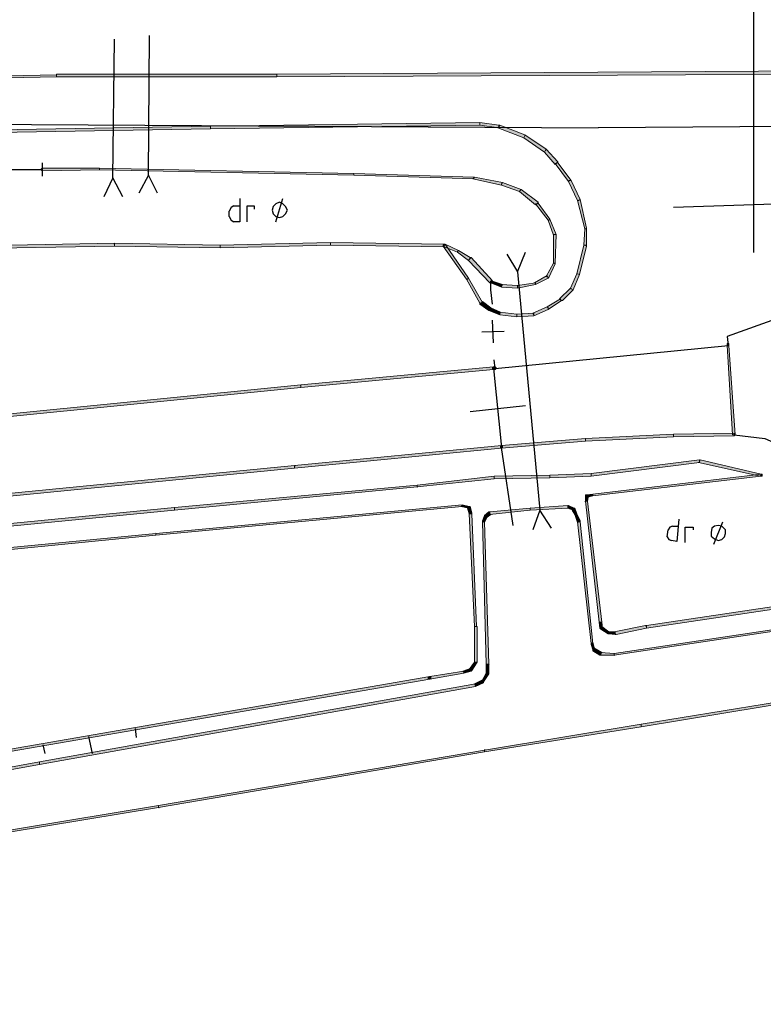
# Model space of a CAD drawing. Header units: millimetres. Extents: x -27 to 2301, y -256 to 766.
# Tile 4 of 97: x 61 to 88, y 19 to 55. Entities that reach past the tile are written whole.
import ezdxf

# ---------------------------------------------------------------- set-up
doc = ezdxf.new("R2010")
doc.units = ezdxf.units.MM
doc.layers.add('SIV-ONDERGROND-ALG', color=251, linetype='Continuous')
doc.layers.add('SIV-VRI-MAATVOERING', color=7, linetype='Continuous')

msp = doc.modelspace()

# ---------------------------------------------------------------- hatches: boundary and pattern name
at = {"layer": 'SIV-ONDERGROND-ALG'}
h = msp.add_hatch(color=256, dxfattribs=at)
h.dxf.hatch_style = 2
h.paths.add_polyline_path([(62.645, 52.834), (62.645, 52.867), (56.18, 52.738), (56.18, 52.674), (62.645, 52.802)])
h = msp.add_hatch(color=256, dxfattribs=at)
h.dxf.hatch_style = 2
h.paths.add_polyline_path([(70.557, 52.834), (70.557, 52.899), (62.645, 52.899), (62.645, 52.802), (70.557, 52.802)])
h = msp.add_hatch(color=256, dxfattribs=at)
h.dxf.hatch_style = 2
h.paths.add_polyline_path([(97.48, 52.995), (97.48, 53.06), (70.557, 52.899), (70.557, 52.802), (97.48, 52.931)])
h = msp.add_hatch(color=256, dxfattribs=at)
h.dxf.hatch_style = 2
h.paths.add_polyline_path([(68.177, 51.001), (68.177, 51.033), (55.665, 50.808), (55.665, 50.711), (68.177, 50.937)])
h = msp.add_hatch(color=256, dxfattribs=at)
h.dxf.hatch_style = 2
h.paths.add_polyline_path([(77.859, 51.13), (77.859, 51.162), (68.177, 51.033), (68.177, 50.937), (77.859, 51.065)])
h = msp.add_hatch(color=256, dxfattribs=at)
h.dxf.hatch_style = 2
h.paths.add_polyline_path([(78.534, 51.001), (78.534, 51.065), (77.859, 51.162), (77.859, 51.065), (78.534, 50.969)])
h = msp.add_hatch(color=256, dxfattribs=at)
h.dxf.hatch_style = 2
h.paths.add_polyline_path([(79.467, 50.679), (79.467, 50.711), (78.566, 51.065), (78.534, 51.001), (78.502, 50.969), (79.435, 50.615)])
h = msp.add_hatch(color=256, dxfattribs=at)
h.dxf.hatch_style = 2
h.paths.add_polyline_path([(78.566, 51.065), (78.534, 51.065), (78.534, 51.001)])
h = msp.add_hatch(color=256, dxfattribs=at)
h.dxf.hatch_style = 2
h.paths.add_polyline_path([(80.207, 50.165), (80.239, 50.197), (79.467, 50.711), (79.467, 50.679), (79.435, 50.615), (80.175, 50.1)])
h = msp.add_hatch(color=256, dxfattribs=at)
h.dxf.hatch_style = 2
h.paths.add_polyline_path([(80.625, 49.714), (80.657, 49.747), (80.239, 50.197), (80.207, 50.165), (80.175, 50.1), (80.561, 49.65)])
h = msp.add_hatch(color=256, dxfattribs=at)
h.dxf.hatch_style = 2
h.paths.add_polyline_path([(81.075, 49.071), (81.14, 49.071), (80.657, 49.714), (80.625, 49.714), (80.561, 49.682), (81.043, 49.039)])
h = msp.add_hatch(color=256, dxfattribs=at)
h.dxf.hatch_style = 2
h.paths.add_polyline_path([(80.657, 49.714), (80.657, 49.747), (80.625, 49.714)])
h = msp.add_hatch(color=256, dxfattribs=at)
h.dxf.hatch_style = 2
h.paths.add_polyline_path([(62.13, 49.425), (62.098, 49.457), (62.098, 49.489), (62.13, 49.521), (62.13, 49.457)])
h = msp.add_hatch(color=256, dxfattribs=at)
h.dxf.hatch_style = 2
h.paths.add_polyline_path([(62.13, 49.457), (62.13, 49.425), (64.189, 49.457), (64.189, 49.521), (62.13, 49.521)])
h = msp.add_hatch(color=256, dxfattribs=at)
h.dxf.hatch_style = 2
h.paths.add_polyline_path([(64.189, 49.489), (64.189, 49.457), (73.324, 49.264), (73.324, 49.328), (64.189, 49.521)])
h = msp.add_hatch(color=256, dxfattribs=at)
h.dxf.hatch_style = 2
h.paths.add_polyline_path([(73.324, 49.296), (73.324, 49.264), (77.634, 49.135), (77.634, 49.2), (73.324, 49.328)])
h = msp.add_hatch(color=256, dxfattribs=at)
h.dxf.hatch_style = 2
h.paths.add_polyline_path([(77.634, 49.168), (77.601, 49.135), (78.631, 48.91), (78.631, 48.942), (78.663, 49.007), (77.666, 49.2)])
h = msp.add_hatch(color=256, dxfattribs=at)
h.dxf.hatch_style = 2
h.paths.add_polyline_path([(77.634, 49.2), (77.666, 49.2), (77.634, 49.168)])
h = msp.add_hatch(color=256, dxfattribs=at)
h.dxf.hatch_style = 2
h.paths.add_polyline_path([(78.631, 48.942), (78.631, 48.91), (79.274, 48.685), (79.306, 48.717), (79.338, 48.749), (78.663, 49.007)])
h = msp.add_hatch(color=256, dxfattribs=at)
h.dxf.hatch_style = 2
h.paths.add_polyline_path([(81.397, 48.363), (81.461, 48.396), (81.14, 49.071), (81.075, 49.071), (81.043, 49.039), (81.365, 48.363)])
h = msp.add_hatch(color=256, dxfattribs=at)
h.dxf.hatch_style = 2
h.paths.add_polyline_path([(81.107, 49.071), (81.107, 49.103), (81.14, 49.103), (81.14, 49.071)])
h = msp.add_hatch(color=256, dxfattribs=at)
h.dxf.hatch_style = 2
h.paths.add_polyline_path([(79.306, 48.717), (79.274, 48.685), (79.853, 48.203), (79.917, 48.235), (79.95, 48.299), (79.338, 48.749)])
h = msp.add_hatch(color=256, dxfattribs=at)
h.dxf.hatch_style = 2
h.paths.add_polyline_path([(79.917, 48.235), (79.853, 48.235), (80.303, 47.656), (80.336, 47.656), (80.368, 47.688), (79.95, 48.267)])
h = msp.add_hatch(color=256, dxfattribs=at)
h.dxf.hatch_style = 2
h.paths.add_polyline_path([(79.95, 48.299), (79.95, 48.267), (79.917, 48.235)])
h = msp.add_hatch(color=256, dxfattribs=at)
h.dxf.hatch_style = 2
h.paths.add_polyline_path([(81.654, 47.334), (81.686, 47.366), (81.461, 48.396), (81.397, 48.363), (81.365, 48.363), (81.622, 47.334)])
h = msp.add_hatch(color=256, dxfattribs=at)
h.dxf.hatch_style = 2
h.paths.add_polyline_path([(80.336, 47.656), (80.303, 47.656), (80.496, 47.109), (80.561, 47.141), (80.593, 47.141), (80.368, 47.688)])
h = msp.add_hatch(color=256, dxfattribs=at)
h.dxf.hatch_style = 2
h.paths.add_polyline_path([(80.561, 47.141), (80.496, 47.141), (80.496, 46.112), (80.561, 46.112), (80.593, 47.141)])
h = msp.add_hatch(color=256, dxfattribs=at)
h.dxf.hatch_style = 2
h.paths.add_polyline_path([(81.654, 46.755), (81.686, 46.755), (81.686, 47.334), (81.622, 47.334), (81.59, 46.755)])
h = msp.add_hatch(color=256, dxfattribs=at)
h.dxf.hatch_style = 2
h.paths.add_polyline_path([(81.686, 47.334), (81.686, 47.366), (81.654, 47.334)])
h = msp.add_hatch(color=256, dxfattribs=at)
h.dxf.hatch_style = 2
h.paths.add_polyline_path([(64.735, 46.755), (64.735, 46.819), (59.107, 46.723), (59.107, 46.626), (64.735, 46.723)])
h = msp.add_hatch(color=256, dxfattribs=at)
h.dxf.hatch_style = 2
h.paths.add_polyline_path([(64.703, 46.819), (64.735, 46.819), (64.735, 46.787), (64.703, 46.787)])
h = msp.add_hatch(color=256, dxfattribs=at)
h.dxf.hatch_style = 2
h.paths.add_polyline_path([(68.531, 46.691), (68.531, 46.755), (64.735, 46.819), (64.735, 46.723), (68.531, 46.659)])
h = msp.add_hatch(color=256, dxfattribs=at)
h.dxf.hatch_style = 2
h.paths.add_polyline_path([(72.487, 46.819), (72.487, 46.852), (68.531, 46.755), (68.531, 46.659), (72.487, 46.755)])
h = msp.add_hatch(color=256, dxfattribs=at)
h.dxf.hatch_style = 2
h.paths.add_polyline_path([(76.572, 46.755), (76.572, 46.787), (72.487, 46.852), (72.487, 46.755), (76.572, 46.691)])
h = msp.add_hatch(color=256, dxfattribs=at)
h.dxf.hatch_style = 2
h.paths.add_polyline_path([(76.54, 46.723), (76.54, 46.755), (76.572, 46.787), (76.637, 46.755), (76.572, 46.755)])
h = msp.add_hatch(color=256, dxfattribs=at)
h.dxf.hatch_style = 2
h.paths.add_polyline_path([(76.572, 46.755), (76.54, 46.723), (77.376, 45.533), (77.408, 45.533), (77.441, 45.565), (76.637, 46.755)])
h = msp.add_hatch(color=256, dxfattribs=at)
h.dxf.hatch_style = 2
h.paths.add_polyline_path([(77.055, 46.53), (77.087, 46.562), (76.604, 46.787), (76.572, 46.755), (76.572, 46.691), (77.055, 46.498)])
h = msp.add_hatch(color=256, dxfattribs=at)
h.dxf.hatch_style = 2
h.paths.add_polyline_path([(76.604, 46.787), (76.572, 46.787), (76.572, 46.755)])
h = msp.add_hatch(color=256, dxfattribs=at)
h.dxf.hatch_style = 2
h.paths.add_polyline_path([(81.365, 45.726), (81.429, 45.694), (81.686, 46.723), (81.654, 46.755), (81.59, 46.755), (81.333, 45.726)])
h = msp.add_hatch(color=256, dxfattribs=at)
h.dxf.hatch_style = 2
h.paths.add_polyline_path([(81.686, 46.723), (81.686, 46.755), (81.654, 46.755)])
h = msp.add_hatch(color=256, dxfattribs=at)
h.dxf.hatch_style = 2
h.paths.add_polyline_path([(77.473, 46.241), (77.505, 46.305), (77.087, 46.562), (77.055, 46.53), (77.055, 46.498), (77.441, 46.208)])
h = msp.add_hatch(color=256, dxfattribs=at)
h.dxf.hatch_style = 2
h.paths.add_polyline_path([(78.245, 45.436), (78.309, 45.469), (77.537, 46.305), (77.473, 46.241), (77.441, 46.208), (78.213, 45.404)])
h = msp.add_hatch(color=256, dxfattribs=at)
h.dxf.hatch_style = 2
h.paths.add_polyline_path([(77.537, 46.305), (77.505, 46.305), (77.473, 46.241)])
h = msp.add_hatch(color=256, dxfattribs=at)
h.dxf.hatch_style = 2
h.paths.add_polyline_path([(80.529, 46.112), (80.496, 46.112), (80.239, 45.629), (80.303, 45.597), (80.336, 45.597), (80.561, 46.08)])
h = msp.add_hatch(color=256, dxfattribs=at)
h.dxf.hatch_style = 2
h.paths.add_polyline_path([(80.561, 46.112), (80.561, 46.08), (80.529, 46.112)])
h = msp.add_hatch(color=256, dxfattribs=at)
h.dxf.hatch_style = 2
h.paths.add_polyline_path([(80.303, 45.597), (80.271, 45.662), (79.821, 45.404), (79.853, 45.372), (79.853, 45.34), (80.303, 45.565)])
h = msp.add_hatch(color=256, dxfattribs=at)
h.dxf.hatch_style = 2
h.paths.add_polyline_path([(81.14, 45.179), (81.204, 45.147), (81.429, 45.694), (81.365, 45.726), (81.333, 45.726), (81.107, 45.211)])
h = msp.add_hatch(color=256, dxfattribs=at)
h.dxf.hatch_style = 2
h.paths.add_polyline_path([(77.408, 45.533), (77.376, 45.533), (77.859, 44.664), (77.923, 44.697), (77.955, 44.697), (77.441, 45.565)])
h = msp.add_hatch(color=256, dxfattribs=at)
h.dxf.hatch_style = 2
h.paths.add_polyline_path([(78.245, 45.404), (78.213, 45.404), (78.245, 45.436)])
h = msp.add_hatch(color=256, dxfattribs=at)
h.dxf.hatch_style = 2
h.paths.add_polyline_path([(78.631, 45.276), (78.663, 45.34), (78.277, 45.469), (78.245, 45.436), (78.245, 45.404), (78.631, 45.243)])
h = msp.add_hatch(color=256, dxfattribs=at)
h.dxf.hatch_style = 2
h.paths.add_polyline_path([(79.21, 45.276), (79.21, 45.308), (78.631, 45.34), (78.631, 45.243), (79.21, 45.211)])
h = msp.add_hatch(color=256, dxfattribs=at)
h.dxf.hatch_style = 2
h.paths.add_polyline_path([(79.853, 45.372), (79.853, 45.404), (79.21, 45.308), (79.21, 45.211), (79.853, 45.34)])
h = msp.add_hatch(color=256, dxfattribs=at)
h.dxf.hatch_style = 2
h.paths.add_polyline_path([(80.336, 45.597), (80.303, 45.565), (80.303, 45.597)])
h = msp.add_hatch(color=256, dxfattribs=at)
h.dxf.hatch_style = 2
h.paths.add_polyline_path([(79.21, 45.211), (79.21, 45.243), (79.242, 45.211)])
h = msp.add_hatch(color=256, dxfattribs=at)
h.dxf.hatch_style = 2
h.paths.add_polyline_path([(80.754, 44.793), (80.818, 44.761), (81.204, 45.147), (81.14, 45.179), (81.107, 45.211), (80.721, 44.825)])
h = msp.add_hatch(color=256, dxfattribs=at)
h.dxf.hatch_style = 2
h.paths.add_polyline_path([(77.923, 44.697), (77.859, 44.632), (78.18, 44.407), (78.213, 44.439), (78.245, 44.504), (77.955, 44.729)])
h = msp.add_hatch(color=256, dxfattribs=at)
h.dxf.hatch_style = 2
h.paths.add_polyline_path([(77.859, 44.664), (77.859, 44.632), (77.923, 44.697)])
h = msp.add_hatch(color=256, dxfattribs=at)
h.dxf.hatch_style = 2
h.paths.add_polyline_path([(80.303, 44.504), (80.303, 44.439), (80.786, 44.761), (80.754, 44.793), (80.754, 44.825), (80.271, 44.536)])
h = msp.add_hatch(color=256, dxfattribs=at)
h.dxf.hatch_style = 2
h.paths.add_polyline_path([(80.786, 44.761), (80.818, 44.761), (80.754, 44.793)])
h = msp.add_hatch(color=256, dxfattribs=at)
h.dxf.hatch_style = 2
h.paths.add_polyline_path([(78.245, 44.504), (78.213, 44.439), (78.18, 44.407), (78.566, 44.246), (78.566, 44.311), (78.599, 44.343)])
h = msp.add_hatch(color=256, dxfattribs=at)
h.dxf.hatch_style = 2
h.paths.add_polyline_path([(78.566, 44.311), (78.566, 44.246), (79.178, 44.182), (79.178, 44.278), (78.566, 44.343)])
h = msp.add_hatch(color=256, dxfattribs=at)
h.dxf.hatch_style = 2
h.paths.add_polyline_path([(79.178, 44.246), (79.178, 44.182), (79.789, 44.214), (79.789, 44.311), (79.178, 44.278)])
h = msp.add_hatch(color=256, dxfattribs=at)
h.dxf.hatch_style = 2
h.paths.add_polyline_path([(79.789, 44.246), (79.789, 44.214), (80.303, 44.439), (80.303, 44.504), (80.271, 44.536), (79.757, 44.311)])
h = msp.add_hatch(color=256, dxfattribs=at)
h.dxf.hatch_style = 2
h.paths.add_polyline_path([(80.303, 44.439), (80.303, 44.471), (80.336, 44.439)])
h = msp.add_hatch(color=256, dxfattribs=at)
h.dxf.hatch_style = 2
h.paths.add_polyline_path([(86.736, 43.153), (86.736, 43.217), (86.801, 43.217), (86.801, 43.153), (86.769, 43.153)])
h = msp.add_hatch(color=256, dxfattribs=at)
h.dxf.hatch_style = 2
h.paths.add_polyline_path([(86.769, 43.153), (86.736, 43.153), (86.929, 39.936), (87.026, 39.936), (86.801, 43.153)])
h = msp.add_hatch(color=256, dxfattribs=at)
h.dxf.hatch_style = 2
h.paths.add_polyline_path([(71.426, 41.673), (71.426, 41.641), (78.341, 42.284), (78.341, 42.381), (71.426, 41.737)])
h = msp.add_hatch(color=256, dxfattribs=at)
h.dxf.hatch_style = 2
h.paths.add_polyline_path([(78.341, 42.284), (78.309, 42.316), (78.309, 42.349), (78.341, 42.381), (78.341, 42.316)])
h = msp.add_hatch(color=256, dxfattribs=at)
h.dxf.hatch_style = 2
h.paths.add_polyline_path([(78.341, 42.381), (78.373, 42.349), (78.373, 42.316), (78.341, 42.284), (78.341, 42.316)])
h = msp.add_hatch(color=256, dxfattribs=at)
h.dxf.hatch_style = 2
h.paths.add_polyline_path([(78.341, 42.316), (78.341, 42.284), (78.406, 42.284), (78.406, 42.381), (78.341, 42.381)])
h = msp.add_hatch(color=256, dxfattribs=at)
h.dxf.hatch_style = 2
h.paths.add_polyline_path([(78.406, 42.381), (78.438, 42.349), (78.438, 42.316), (78.406, 42.284), (78.406, 42.316)])
h = msp.add_hatch(color=256, dxfattribs=at)
h.dxf.hatch_style = 2
h.paths.add_polyline_path([(60.136, 40.579), (60.136, 40.515), (71.426, 41.641), (71.426, 41.737), (60.136, 40.612)])
h = msp.add_hatch(color=256, dxfattribs=at)
h.dxf.hatch_style = 2
h.paths.add_polyline_path([(71.394, 41.737), (71.426, 41.737), (71.426, 41.705), (71.394, 41.705)])
h = msp.add_hatch(color=256, dxfattribs=at)
h.dxf.hatch_style = 2
h.paths.add_polyline_path([(83.842, 33.053), (83.842, 32.988), (140.742, 41.48), (140.742, 41.577), (83.842, 33.085)])
h = msp.add_hatch(color=256, dxfattribs=at)
h.dxf.hatch_style = 2
h.paths.add_polyline_path([(86.994, 39.936), (86.994, 40), (84.806, 39.968), (84.806, 39.872), (86.994, 39.904)])
h = msp.add_hatch(color=256, dxfattribs=at)
h.dxf.hatch_style = 2
h.paths.add_polyline_path([(81.654, 39.743), (81.654, 39.807), (78.631, 39.55), (78.631, 39.454), (81.654, 39.711)])
h = msp.add_hatch(color=256, dxfattribs=at)
h.dxf.hatch_style = 2
h.paths.add_polyline_path([(84.806, 39.936), (84.806, 39.968), (81.654, 39.807), (81.654, 39.711), (84.806, 39.872)])
h = msp.add_hatch(color=256, dxfattribs=at)
h.dxf.hatch_style = 2
h.paths.add_polyline_path([(87.026, 39.936), (86.994, 39.904), (86.994, 39.936)])
h = msp.add_hatch(color=256, dxfattribs=at)
h.dxf.hatch_style = 2
h.paths.add_polyline_path([(78.631, 39.486), (78.631, 39.55), (71.201, 38.843), (71.201, 38.746), (78.631, 39.454)])
h = msp.add_hatch(color=256, dxfattribs=at)
h.dxf.hatch_style = 2
h.paths.add_polyline_path([(78.631, 39.454), (78.599, 39.486), (78.599, 39.518), (78.631, 39.55), (78.631, 39.486)])
h = msp.add_hatch(color=256, dxfattribs=at)
h.dxf.hatch_style = 2
h.paths.add_polyline_path([(78.631, 39.55), (78.663, 39.518), (78.663, 39.486), (78.631, 39.454), (78.631, 39.486)])
h = msp.add_hatch(color=256, dxfattribs=at)
h.dxf.hatch_style = 2
h.paths.add_polyline_path([(81.847, 38.521), (81.847, 38.457), (85.739, 38.939), (85.739, 39.036), (81.847, 38.553)])
h = msp.add_hatch(color=256, dxfattribs=at)
h.dxf.hatch_style = 2
h.paths.add_polyline_path([(85.739, 38.971), (85.707, 38.939), (87.926, 38.457), (87.959, 38.489), (87.959, 38.521), (85.771, 39.036)])
h = msp.add_hatch(color=256, dxfattribs=at)
h.dxf.hatch_style = 2
h.paths.add_polyline_path([(85.739, 39.036), (85.771, 39.036), (85.739, 38.971)])
h = msp.add_hatch(color=256, dxfattribs=at)
h.dxf.hatch_style = 2
h.paths.add_polyline_path([(71.201, 38.778), (71.201, 38.843), (50.261, 36.784), (50.261, 36.687), (71.201, 38.746)])
h = msp.add_hatch(color=256, dxfattribs=at)
h.dxf.hatch_style = 2
h.paths.add_polyline_path([(71.201, 38.843), (71.233, 38.843), (71.233, 38.81), (71.201, 38.81)])
h = msp.add_hatch(color=256, dxfattribs=at)
h.dxf.hatch_style = 2
h.paths.add_polyline_path([(75.607, 38.103), (75.607, 38.071), (78.373, 38.36), (78.373, 38.457), (75.607, 38.135)])
h = msp.add_hatch(color=256, dxfattribs=at)
h.dxf.hatch_style = 2
h.paths.add_polyline_path([(78.373, 38.392), (78.373, 38.36), (80.368, 38.392), (80.368, 38.489), (78.373, 38.457)])
h = msp.add_hatch(color=256, dxfattribs=at)
h.dxf.hatch_style = 2
h.paths.add_polyline_path([(78.373, 38.457), (78.406, 38.457), (78.373, 38.424)])
h = msp.add_hatch(color=256, dxfattribs=at)
h.dxf.hatch_style = 2
h.paths.add_polyline_path([(80.368, 38.457), (80.368, 38.392), (81.847, 38.457), (81.847, 38.553), (80.368, 38.489)])
h = msp.add_hatch(color=256, dxfattribs=at)
h.dxf.hatch_style = 2
h.paths.add_polyline_path([(81.847, 38.457), (81.847, 38.489), (81.879, 38.457)])
h = msp.add_hatch(color=256, dxfattribs=at)
h.dxf.hatch_style = 2
h.paths.add_polyline_path([(87.959, 38.489), (87.959, 38.521), (81.912, 37.813), (81.912, 37.749), (87.959, 38.457)])
h = msp.add_hatch(color=256, dxfattribs=at)
h.dxf.hatch_style = 2
h.paths.add_polyline_path([(87.959, 38.521), (87.991, 38.521), (87.991, 38.457), (87.959, 38.457), (87.959, 38.489)])
h = msp.add_hatch(color=256, dxfattribs=at)
h.dxf.hatch_style = 2
h.paths.add_polyline_path([(66.89, 37.299), (66.89, 37.234), (75.607, 38.071), (75.607, 38.135), (66.89, 37.331)])
h = msp.add_hatch(color=256, dxfattribs=at)
h.dxf.hatch_style = 2
h.paths.add_polyline_path([(75.607, 38.071), (75.639, 38.071), (75.607, 38.038)])
h = msp.add_hatch(color=256, dxfattribs=at)
h.dxf.hatch_style = 2
h.paths.add_polyline_path([(81.622, 37.556), (81.654, 37.556), (81.654, 37.524), (81.622, 37.524)])
h = msp.add_hatch(color=256, dxfattribs=at)
h.dxf.hatch_style = 2
h.paths.add_polyline_path([(81.654, 37.781), (81.654, 37.749), (81.719, 37.749), (81.719, 37.781)])
h = msp.add_hatch(color=256, dxfattribs=at)
h.dxf.hatch_style = 2
h.paths.add_polyline_path([(81.686, 37.749), (81.654, 37.749), (81.654, 37.556), (81.719, 37.556), (81.751, 37.749)])
h = msp.add_hatch(color=256, dxfattribs=at)
h.dxf.hatch_style = 2
h.paths.add_polyline_path([(81.686, 37.556), (81.654, 37.556), (82.137, 33.214), (82.233, 33.214), (81.719, 37.556)])
h = msp.add_hatch(color=256, dxfattribs=at)
h.dxf.hatch_style = 2
h.paths.add_polyline_path([(81.912, 37.781), (81.912, 37.813), (81.686, 37.781), (81.686, 37.685), (81.912, 37.749)])
h = msp.add_hatch(color=256, dxfattribs=at)
h.dxf.hatch_style = 2
h.paths.add_polyline_path([(60.618, 36.655), (60.618, 36.623), (66.89, 37.234), (66.89, 37.331), (60.618, 36.72)])
h = msp.add_hatch(color=256, dxfattribs=at)
h.dxf.hatch_style = 2
h.paths.add_polyline_path([(77.215, 37.395), (77.215, 37.427), (66.215, 36.398), (66.215, 36.334), (77.215, 37.363)])
h = msp.add_hatch(color=256, dxfattribs=at)
h.dxf.hatch_style = 2
h.paths.add_polyline_path([(77.441, 37.331), (77.473, 37.363), (77.215, 37.427), (77.215, 37.395), (77.183, 37.363), (77.441, 37.299)])
h = msp.add_hatch(color=256, dxfattribs=at)
h.dxf.hatch_style = 2
h.paths.add_polyline_path([(77.537, 37.106), (77.569, 37.138), (77.505, 37.363), (77.441, 37.331), (77.408, 37.299), (77.473, 37.106)])
h = msp.add_hatch(color=256, dxfattribs=at)
h.dxf.hatch_style = 2
h.paths.add_polyline_path([(77.505, 37.363), (77.473, 37.363), (77.441, 37.331)])
h = msp.add_hatch(color=256, dxfattribs=at)
h.dxf.hatch_style = 2
h.paths.add_polyline_path([(78.084, 37.009), (78.116, 36.977), (78.245, 37.073), (78.213, 37.106), (78.18, 37.17), (78.02, 37.041)])
h = msp.add_hatch(color=256, dxfattribs=at)
h.dxf.hatch_style = 2
h.paths.add_polyline_path([(78.18, 37.17), (78.213, 37.17), (78.213, 37.106)])
h = msp.add_hatch(color=256, dxfattribs=at)
h.dxf.hatch_style = 2
h.paths.add_polyline_path([(78.213, 37.106), (78.213, 37.073), (79.66, 37.234), (79.66, 37.299), (78.213, 37.17)])
h = msp.add_hatch(color=256, dxfattribs=at)
h.dxf.hatch_style = 2
h.paths.add_polyline_path([(79.66, 37.266), (79.66, 37.234), (81.011, 37.299), (81.011, 37.395), (79.66, 37.299)])
h = msp.add_hatch(color=256, dxfattribs=at)
h.dxf.hatch_style = 2
h.paths.add_polyline_path([(79.66, 37.299), (79.66, 37.331), (79.692, 37.299)])
h = msp.add_hatch(color=256, dxfattribs=at)
h.dxf.hatch_style = 2
h.paths.add_polyline_path([(81.011, 37.395), (81.043, 37.395), (81.011, 37.363)])
h = msp.add_hatch(color=256, dxfattribs=at)
h.dxf.hatch_style = 2
h.paths.add_polyline_path([(81.011, 37.363), (81.011, 37.299), (81.204, 37.234), (81.204, 37.266), (81.236, 37.299), (81.043, 37.395)])
h = msp.add_hatch(color=256, dxfattribs=at)
h.dxf.hatch_style = 2
h.paths.add_polyline_path([(81.204, 37.266), (81.172, 37.234), (81.268, 37.073), (81.3, 37.106), (81.333, 37.106), (81.268, 37.299)])
h = msp.add_hatch(color=256, dxfattribs=at)
h.dxf.hatch_style = 2
h.paths.add_polyline_path([(81.236, 37.299), (81.268, 37.299), (81.204, 37.266)])
h = msp.add_hatch(color=256, dxfattribs=at)
h.dxf.hatch_style = 2
h.paths.add_polyline_path([(77.698, 33.053), (77.73, 33.053), (77.569, 37.106), (77.473, 37.106), (77.666, 33.053)])
h = msp.add_hatch(color=256, dxfattribs=at)
h.dxf.hatch_style = 2
h.paths.add_polyline_path([(77.569, 37.106), (77.569, 37.138), (77.537, 37.106)])
h = msp.add_hatch(color=256, dxfattribs=at)
h.dxf.hatch_style = 2
h.paths.add_polyline_path([(77.987, 36.816), (78.02, 36.784), (78.116, 36.977), (78.084, 37.009), (78.02, 37.041), (77.955, 36.848)])
h = msp.add_hatch(color=256, dxfattribs=at)
h.dxf.hatch_style = 2
h.paths.add_polyline_path([(77.955, 36.816), (77.955, 36.848), (77.987, 36.816)])
h = msp.add_hatch(color=256, dxfattribs=at)
h.dxf.hatch_style = 2
h.paths.add_polyline_path([(78.148, 31.702), (78.18, 31.702), (78.02, 36.816), (77.955, 36.816), (78.084, 31.702)])
h = msp.add_hatch(color=256, dxfattribs=at)
h.dxf.hatch_style = 2
h.paths.add_polyline_path([(81.3, 37.106), (81.268, 37.073), (81.365, 36.784), (81.429, 36.816), (81.461, 36.848), (81.333, 37.106)])
h = msp.add_hatch(color=256, dxfattribs=at)
h.dxf.hatch_style = 2
h.paths.add_polyline_path([(81.429, 36.816), (81.365, 36.816), (81.847, 32.442), (81.912, 32.442), (81.461, 36.816)])
h = msp.add_hatch(color=256, dxfattribs=at)
h.dxf.hatch_style = 2
h.paths.add_polyline_path([(81.461, 36.848), (81.461, 36.816), (81.429, 36.816)])
h = msp.add_hatch(color=256, dxfattribs=at)
h.dxf.hatch_style = 2
h.paths.add_polyline_path([(82.684, 32.056), (82.684, 32.024), (113.112, 36.591), (113.112, 36.655), (82.684, 32.088)])
h = msp.add_hatch(color=256, dxfattribs=at)
h.dxf.hatch_style = 2
h.paths.add_polyline_path([(66.215, 36.366), (66.215, 36.398), (52.899, 35.111), (52.899, 35.015), (66.215, 36.334)])
h = msp.add_hatch(color=256, dxfattribs=at)
h.dxf.hatch_style = 2
h.paths.add_polyline_path([(66.215, 36.398), (66.215, 36.43), (66.247, 36.398)])
h = msp.add_hatch(color=256, dxfattribs=at)
h.dxf.hatch_style = 2
h.paths.add_polyline_path([(77.698, 31.766), (77.762, 31.766), (77.762, 33.053), (77.666, 33.053), (77.666, 31.766)])
h = msp.add_hatch(color=256, dxfattribs=at)
h.dxf.hatch_style = 2
h.paths.add_polyline_path([(82.169, 33.214), (82.137, 33.214), (82.169, 32.988), (82.265, 32.988), (82.233, 33.214)])
h = msp.add_hatch(color=256, dxfattribs=at)
h.dxf.hatch_style = 2
h.paths.add_polyline_path([(82.169, 32.988), (82.201, 32.956), (82.233, 32.988)])
h = msp.add_hatch(color=256, dxfattribs=at)
h.dxf.hatch_style = 2
h.paths.add_polyline_path([(82.233, 32.988), (82.201, 32.956), (82.458, 32.795), (82.491, 32.828), (82.491, 32.86), (82.233, 33.053)])
h = msp.add_hatch(color=256, dxfattribs=at)
h.dxf.hatch_style = 2
h.paths.add_polyline_path([(82.716, 32.795), (82.748, 32.763), (83.842, 32.988), (83.842, 33.053), (83.809, 33.085), (82.684, 32.86)])
h = msp.add_hatch(color=256, dxfattribs=at)
h.dxf.hatch_style = 2
h.paths.add_polyline_path([(83.809, 33.085), (83.842, 33.085), (83.842, 33.053)])
h = msp.add_hatch(color=256, dxfattribs=at)
h.dxf.hatch_style = 2
h.paths.add_polyline_path([(82.458, 32.795), (82.491, 32.795), (82.491, 32.828)])
h = msp.add_hatch(color=256, dxfattribs=at)
h.dxf.hatch_style = 2
h.paths.add_polyline_path([(82.491, 32.828), (82.491, 32.795), (82.716, 32.763), (82.716, 32.86), (82.491, 32.86)])
h = msp.add_hatch(color=256, dxfattribs=at)
h.dxf.hatch_style = 2
h.paths.add_polyline_path([(82.716, 32.763), (82.748, 32.763), (82.716, 32.795)])
h = msp.add_hatch(color=256, dxfattribs=at)
h.dxf.hatch_style = 2
h.paths.add_polyline_path([(81.879, 32.442), (81.847, 32.41), (81.912, 32.217), (81.944, 32.217), (81.976, 32.249), (81.912, 32.474)])
h = msp.add_hatch(color=256, dxfattribs=at)
h.dxf.hatch_style = 2
h.paths.add_polyline_path([(81.847, 32.442), (81.847, 32.41), (81.879, 32.442)])
h = msp.add_hatch(color=256, dxfattribs=at)
h.dxf.hatch_style = 2
h.paths.add_polyline_path([(81.944, 32.217), (81.912, 32.184), (82.169, 32.024), (82.201, 32.088), (82.233, 32.12), (81.944, 32.281)])
h = msp.add_hatch(color=256, dxfattribs=at)
h.dxf.hatch_style = 2
h.paths.add_polyline_path([(81.912, 32.217), (81.912, 32.184), (81.944, 32.217)])
h = msp.add_hatch(color=256, dxfattribs=at)
h.dxf.hatch_style = 2
h.paths.add_polyline_path([(82.169, 32.024), (82.201, 32.024), (82.201, 32.088)])
h = msp.add_hatch(color=256, dxfattribs=at)
h.dxf.hatch_style = 2
h.paths.add_polyline_path([(82.201, 32.088), (82.201, 32.024), (82.684, 32.024), (82.684, 32.088), (82.201, 32.12)])
h = msp.add_hatch(color=256, dxfattribs=at)
h.dxf.hatch_style = 2
h.paths.add_polyline_path([(82.684, 32.024), (82.716, 32.024), (82.684, 31.991)])
h = msp.add_hatch(color=256, dxfattribs=at)
h.dxf.hatch_style = 2
h.paths.add_polyline_path([(77.28, 31.412), (77.28, 31.38), (77.537, 31.445), (77.537, 31.509), (77.505, 31.541), (77.248, 31.445)])
h = msp.add_hatch(color=256, dxfattribs=at)
h.dxf.hatch_style = 2
h.paths.add_polyline_path([(77.537, 31.509), (77.569, 31.477), (77.73, 31.734), (77.698, 31.766), (77.666, 31.766), (77.473, 31.509)])
h = msp.add_hatch(color=256, dxfattribs=at)
h.dxf.hatch_style = 2
h.paths.add_polyline_path([(77.537, 31.445), (77.569, 31.477), (77.537, 31.509)])
h = msp.add_hatch(color=256, dxfattribs=at)
h.dxf.hatch_style = 2
h.paths.add_polyline_path([(77.73, 31.734), (77.762, 31.766), (77.698, 31.766)])
h = msp.add_hatch(color=256, dxfattribs=at)
h.dxf.hatch_style = 2
h.paths.add_polyline_path([(78.116, 31.38), (78.18, 31.38), (78.18, 31.702), (78.084, 31.702), (78.084, 31.38)])
h = msp.add_hatch(color=256, dxfattribs=at)
h.dxf.hatch_style = 2
h.paths.add_polyline_path([(78.18, 31.702), (78.213, 31.702), (78.18, 31.67)])
h = msp.add_hatch(color=256, dxfattribs=at)
h.dxf.hatch_style = 2
h.paths.add_polyline_path([(96.901, 31.67), (96.901, 31.702), (83.649, 29.547), (83.649, 29.45), (96.901, 31.638)])
h = msp.add_hatch(color=256, dxfattribs=at)
h.dxf.hatch_style = 2
h.paths.add_polyline_path([(76.058, 31.187), (76.058, 31.252), (50.068, 26.748), (50.068, 26.684), (76.058, 31.155)])
h = msp.add_hatch(color=256, dxfattribs=at)
h.dxf.hatch_style = 2
h.paths.add_polyline_path([(76.058, 31.155), (75.993, 31.155), (75.993, 31.219), (76.058, 31.252), (76.058, 31.187)])
h = msp.add_hatch(color=256, dxfattribs=at)
h.dxf.hatch_style = 2
h.paths.add_polyline_path([(76.058, 31.187), (76.058, 31.155), (77.28, 31.38), (77.28, 31.445), (76.058, 31.252)])
h = msp.add_hatch(color=256, dxfattribs=at)
h.dxf.hatch_style = 2
h.paths.add_polyline_path([(76.058, 31.252), (76.09, 31.252), (76.09, 31.187), (76.058, 31.155), (76.058, 31.187)])
h = msp.add_hatch(color=256, dxfattribs=at)
h.dxf.hatch_style = 2
h.paths.add_polyline_path([(77.955, 31.059), (77.987, 31.059), (78.18, 31.348), (78.116, 31.38), (78.084, 31.38), (77.923, 31.091)])
h = msp.add_hatch(color=256, dxfattribs=at)
h.dxf.hatch_style = 2
h.paths.add_polyline_path([(78.18, 31.348), (78.18, 31.38), (78.116, 31.38)])
h = msp.add_hatch(color=256, dxfattribs=at)
h.dxf.hatch_style = 2
h.paths.add_polyline_path([(62.034, 28.164), (62.034, 28.099), (77.698, 30.898), (77.698, 30.994), (62.034, 28.196)])
h = msp.add_hatch(color=256, dxfattribs=at)
h.dxf.hatch_style = 2
h.paths.add_polyline_path([(77.698, 30.93), (77.698, 30.898), (77.987, 31.026), (77.955, 31.059), (77.923, 31.123), (77.666, 30.994)])
h = msp.add_hatch(color=256, dxfattribs=at)
h.dxf.hatch_style = 2
h.paths.add_polyline_path([(77.987, 31.026), (77.987, 31.059), (77.955, 31.059)])
h = msp.add_hatch(color=256, dxfattribs=at)
h.dxf.hatch_style = 2
h.paths.add_polyline_path([(83.649, 29.515), (83.649, 29.547), (78.02, 28.614), (78.02, 28.55), (83.649, 29.45)])
h = msp.add_hatch(color=256, dxfattribs=at)
h.dxf.hatch_style = 2
h.paths.add_polyline_path([(78.02, 28.582), (78.02, 28.614), (66.312, 26.62), (66.312, 26.555), (78.02, 28.55)])
h = msp.add_hatch(color=256, dxfattribs=at)
h.dxf.hatch_style = 2
h.paths.add_polyline_path([(78.02, 28.614), (78.02, 28.646), (78.052, 28.646), (78.052, 28.614)])
h = msp.add_hatch(color=256, dxfattribs=at)
h.dxf.hatch_style = 2
h.paths.add_polyline_path([(53.478, 26.588), (53.478, 26.555), (62.034, 28.099), (62.034, 28.196), (53.478, 26.62)])
h = msp.add_hatch(color=256, dxfattribs=at)
h.dxf.hatch_style = 2
h.paths.add_polyline_path([(66.312, 26.588), (66.312, 26.62), (23.532, 19.543), (23.532, 19.479), (66.312, 26.555)])
h = msp.add_hatch(color=256, dxfattribs=at)
h.dxf.hatch_style = 2
h.paths.add_polyline_path([(66.312, 26.555), (66.344, 26.555), (66.344, 26.523), (66.312, 26.523)])

# ---------------------------------------------------------------- linework, layer by layer
at = {"layer": 'SIV-ONDERGROND-ALG', "lineweight": 25}
for points in [[(64.671, 49.168), (64.735, 54.153)], [(65.958, 49.264), (65.99, 54.282)], [(32.056, 53.542), (40.869, 52.255), (47.913, 51.323), (55.633, 51.13), (82.105, 50.969)], [(136.431, 51.355), (82.105, 50.969)], [(62.13, 49.457), (59.75, 49.457), (47.913, 49.328), (45.726, 49.586), (35.369, 50.937)], [(62.13, 49.714), (62.13, 49.232)], [(137.139, 49.843), (84.806, 48.106)], [(141.256, 49.875), (134.341, 49.168), (130.867, 48.782), (117.872, 47.495), (98.637, 45.372), (89.438, 44.439), (86.736, 43.474), (86.769, 43.153)], [(66.279, 48.621), (65.958, 49.264), (65.604, 48.621)], [(65.025, 48.492), (64.671, 49.168), (64.349, 48.492)], [(69.013, 48.17), (68.917, 48.106), (68.853, 47.977)], [(69.239, 48.428), (69.239, 47.591), (69.013, 47.591)], [(69.013, 48.17), (69.239, 48.17)], [(69.496, 47.591), (69.496, 48.17), (69.753, 48.17), (69.753, 48.042)], [(70.943, 48.01), (70.879, 48.138), (70.782, 48.235), (70.654, 48.299), (70.525, 48.235), (70.429, 48.138), (70.396, 48.01), (70.429, 47.881), (70.525, 47.784), (70.654, 47.752), (70.782, 47.784), (70.879, 47.881), (70.943, 48.01)], [(70.525, 47.591), (70.782, 48.428)], [(68.853, 47.784), (68.853, 47.977)], [(68.853, 47.784), (68.917, 47.656), (69.013, 47.591)], [(78.824, 46.433), (79.21, 45.79), (79.499, 46.498)], [(79.21, 45.79), (80.014, 37.234)], [(78.309, 44.632), (78.245, 45.147), (78.245, 45.469)], [(86.994, 39.936), (88.087, 39.807), (88.827, 39.486), (89.696, 39.036), (90.403, 38.521), (90.886, 38.135), (91.368, 37.813), (91.818, 37.717), (98.38, 38.264), (105.392, 39.068), (106.1, 39.1), (106.647, 39.357), (107.065, 39.679), (107.965, 40.805), (108.609, 41.48), (109.445, 41.93), (110.41, 42.381), (111.085, 42.542), (121.861, 43.603), (125.656, 44.021), (129.838, 44.439)], [(78.341, 43.249), (78.309, 44.053)], [(77.923, 43.635), (78.727, 43.667)], [(78.406, 42.316), (86.769, 43.153)], [(78.406, 42.316), (78.373, 42.638)], [(78.341, 42.316), (78.631, 39.486)], [(77.505, 40.772), (79.499, 40.998)], [(79.049, 36.687), (78.631, 39.486)], [(80.432, 36.591), (80.014, 37.234), (79.757, 36.527)], [(84.999, 36.913), (84.935, 36.108), (84.742, 36.141)], [(86.254, 36.012), (86.576, 36.816)], [(84.581, 36.269), (84.613, 36.527)], [(84.774, 36.655), (84.678, 36.623), (84.613, 36.527)], [(84.774, 36.655), (84.999, 36.655)], [(85.225, 36.076), (85.225, 36.623), (85.514, 36.623), (85.514, 36.527)], [(86.672, 36.398), (86.672, 36.527), (86.543, 36.655), (86.415, 36.687), (86.286, 36.655), (86.19, 36.591), (86.157, 36.43), (86.157, 36.301), (86.286, 36.205), (86.415, 36.141), (86.543, 36.173), (86.64, 36.269), (86.672, 36.398)], [(84.581, 36.269), (84.646, 36.173), (84.742, 36.141)], [(65.475, 29.386), (65.507, 29.064)], [(63.803, 29.097), (63.931, 28.485)], [(62.162, 28.807), (62.227, 28.485)]]:
    msp.add_lwpolyline(points, dxfattribs=at)
at = {"layer": 'SIV-ONDERGROND-ALG', "lineweight": 5}
for points in [[(62.645, 52.834), (62.645, 52.867), (56.18, 52.738), (56.18, 52.674), (62.645, 52.802), (62.645, 52.834)], [(70.557, 52.834), (70.557, 52.899), (62.645, 52.899), (62.645, 52.802), (70.557, 52.802), (70.557, 52.834)], [(62.645, 52.899), (62.645, 52.867)], [(97.48, 52.995), (97.48, 53.06), (70.557, 52.899), (70.557, 52.802), (97.48, 52.931), (97.48, 52.995)], [(68.177, 51.001), (68.177, 51.033), (55.665, 50.808), (55.665, 50.711), (68.177, 50.937), (68.177, 51.001)], [(77.859, 51.13), (77.859, 51.162), (68.177, 51.033), (68.177, 50.937), (77.859, 51.065), (77.859, 51.13)], [(78.534, 51.001), (78.534, 51.065), (77.859, 51.162), (77.859, 51.065), (78.534, 50.969), (78.534, 51.001)], [(79.467, 50.679), (79.467, 50.711), (78.566, 51.065), (78.534, 51.001), (78.502, 50.969), (79.435, 50.615), (79.467, 50.679)], [(78.566, 51.065), (78.534, 51.065)], [(80.207, 50.165), (80.239, 50.197), (79.467, 50.711), (79.467, 50.679), (79.435, 50.615), (80.175, 50.1), (80.207, 50.165)], [(80.625, 49.714), (80.657, 49.747), (80.239, 50.197), (80.207, 50.165), (80.175, 50.1), (80.561, 49.65), (80.625, 49.714)], [(80.239, 50.197), (80.239, 50.197)], [(81.075, 49.071), (81.14, 49.071), (80.657, 49.714), (80.625, 49.714), (80.561, 49.682), (81.043, 49.039), (81.075, 49.071)], [(80.657, 49.714), (80.657, 49.747)], [(62.13, 49.425), (62.098, 49.457), (62.098, 49.489), (62.13, 49.521)], [(62.13, 49.457), (62.13, 49.425), (64.189, 49.457), (64.189, 49.521), (62.13, 49.521), (62.13, 49.457)], [(64.189, 49.489), (64.189, 49.457), (73.324, 49.264), (73.324, 49.328), (64.189, 49.521), (64.189, 49.489)], [(73.324, 49.296), (73.324, 49.264), (77.634, 49.135), (77.634, 49.2), (73.324, 49.328), (73.324, 49.296)], [(77.634, 49.168), (77.601, 49.135), (78.631, 48.91), (78.631, 48.942), (78.663, 49.007), (77.666, 49.2), (77.634, 49.168)], [(77.634, 49.2), (77.666, 49.2)], [(78.631, 48.942), (78.631, 48.91), (79.274, 48.685), (79.306, 48.717), (79.338, 48.749), (78.663, 49.007), (78.631, 48.942)], [(81.397, 48.363), (81.461, 48.396), (81.14, 49.071), (81.075, 49.071), (81.043, 49.039), (81.365, 48.363), (81.397, 48.363)], [(79.306, 48.717), (79.274, 48.685), (79.853, 48.203), (79.917, 48.235), (79.95, 48.299), (79.338, 48.749), (79.306, 48.717)], [(79.338, 48.749), (79.338, 48.749)], [(79.917, 48.235), (79.853, 48.235), (80.303, 47.656), (80.336, 47.656), (80.368, 47.688), (79.95, 48.267), (79.917, 48.235)], [(79.95, 48.299), (79.95, 48.267)], [(81.654, 47.334), (81.686, 47.366), (81.461, 48.396), (81.397, 48.363), (81.365, 48.363), (81.622, 47.334), (81.654, 47.334)], [(80.336, 47.656), (80.303, 47.656), (80.496, 47.109), (80.561, 47.141), (80.593, 47.141), (80.368, 47.688), (80.336, 47.656)], [(80.561, 47.141), (80.496, 47.141), (80.496, 46.112), (80.561, 46.112), (80.593, 47.141), (80.561, 47.141)], [(80.593, 47.141), (80.593, 47.141)], [(81.654, 46.755), (81.686, 46.755), (81.686, 47.334), (81.622, 47.334), (81.59, 46.755), (81.654, 46.755)], [(81.686, 47.334), (81.686, 47.366)], [(64.735, 46.755), (64.735, 46.819), (59.107, 46.723), (59.107, 46.626), (64.735, 46.723), (64.735, 46.755)], [(68.531, 46.691), (68.531, 46.755), (64.735, 46.819), (64.735, 46.723), (68.531, 46.659), (68.531, 46.691)], [(72.487, 46.819), (72.487, 46.852), (68.531, 46.755), (68.531, 46.659), (72.487, 46.755), (72.487, 46.819)], [(76.572, 46.755), (76.572, 46.787), (72.487, 46.852), (72.487, 46.755), (76.572, 46.691), (76.572, 46.755)], [(76.54, 46.723), (76.54, 46.755), (76.572, 46.787), (76.637, 46.755)], [(76.572, 46.755), (76.54, 46.723), (77.376, 45.533), (77.408, 45.533), (77.441, 45.565), (76.637, 46.755), (76.572, 46.755)], [(77.055, 46.53), (77.087, 46.562), (76.604, 46.787), (76.572, 46.755), (76.572, 46.691), (77.055, 46.498), (77.055, 46.53)], [(76.604, 46.787), (76.572, 46.787)], [(81.365, 45.726), (81.429, 45.694), (81.686, 46.723), (81.654, 46.755), (81.59, 46.755), (81.333, 45.726), (81.365, 45.726)], [(81.686, 46.723), (81.686, 46.755)], [(77.473, 46.241), (77.505, 46.305), (77.087, 46.562), (77.055, 46.53), (77.055, 46.498), (77.441, 46.208), (77.473, 46.241)], [(78.245, 45.436), (78.309, 45.469), (77.537, 46.305), (77.473, 46.241), (77.441, 46.208), (78.213, 45.404), (78.245, 45.436)], [(77.537, 46.305), (77.505, 46.305)], [(80.529, 46.112), (80.496, 46.112), (80.239, 45.629), (80.303, 45.597), (80.336, 45.597), (80.561, 46.08), (80.529, 46.112)], [(80.561, 46.112), (80.561, 46.08)], [(80.303, 45.597), (80.271, 45.662), (79.821, 45.404), (79.853, 45.372), (79.853, 45.34), (80.303, 45.565), (80.303, 45.597)], [(81.14, 45.179), (81.204, 45.147), (81.429, 45.694), (81.365, 45.726), (81.333, 45.726), (81.107, 45.211), (81.14, 45.179)], [(77.408, 45.533), (77.376, 45.533), (77.859, 44.664), (77.923, 44.697), (77.955, 44.697), (77.441, 45.565), (77.408, 45.533)], [(78.245, 45.404), (78.213, 45.404)], [(78.631, 45.276), (78.663, 45.34), (78.277, 45.469), (78.245, 45.436), (78.245, 45.404), (78.631, 45.243), (78.631, 45.276)], [(79.21, 45.276), (79.21, 45.308), (78.631, 45.34), (78.631, 45.243), (79.21, 45.211), (79.21, 45.276)], [(79.853, 45.372), (79.853, 45.404), (79.21, 45.308), (79.21, 45.211), (79.853, 45.34), (79.853, 45.372)], [(79.853, 45.34), (79.853, 45.34)], [(80.336, 45.597), (80.303, 45.565)], [(78.631, 45.243), (78.631, 45.243)], [(80.754, 44.793), (80.818, 44.761), (81.204, 45.147), (81.14, 45.179), (81.107, 45.211), (80.721, 44.825), (80.754, 44.793)], [(81.204, 45.147), (81.204, 45.147)], [(77.923, 44.697), (77.859, 44.632), (78.18, 44.407), (78.213, 44.439), (78.245, 44.504), (77.955, 44.729), (77.923, 44.697)], [(77.859, 44.664), (77.859, 44.632)], [(80.303, 44.504), (80.303, 44.439), (80.786, 44.761), (80.754, 44.793), (80.754, 44.825), (80.271, 44.536), (80.303, 44.504)], [(80.786, 44.761), (80.818, 44.761)], [(78.213, 44.439), (78.18, 44.407), (78.566, 44.246), (78.566, 44.311), (78.599, 44.343), (78.245, 44.504), (78.213, 44.439)], [(78.18, 44.407), (78.18, 44.407)], [(78.566, 44.311), (78.566, 44.246), (79.178, 44.182), (79.178, 44.278), (78.566, 44.343), (78.566, 44.311)], [(78.566, 44.246), (78.566, 44.246)], [(79.178, 44.246), (79.178, 44.182), (79.789, 44.214), (79.789, 44.311), (79.178, 44.278), (79.178, 44.246)], [(79.789, 44.246), (79.789, 44.214), (80.303, 44.439), (80.303, 44.504), (80.271, 44.536), (79.757, 44.311), (79.789, 44.246)], [(79.789, 44.214), (79.789, 44.214)], [(86.736, 43.153), (86.736, 43.217), (86.801, 43.217), (86.801, 43.153)], [(86.769, 43.153), (86.736, 43.153), (86.929, 39.936), (87.026, 39.936), (86.801, 43.153), (86.769, 43.153)], [(71.426, 41.673), (71.426, 41.641), (78.341, 42.284), (78.341, 42.381), (71.426, 41.737), (71.426, 41.673)], [(78.341, 42.284), (78.309, 42.316), (78.309, 42.349), (78.341, 42.381)], [(78.341, 42.381), (78.373, 42.349), (78.373, 42.316), (78.341, 42.284)], [(78.341, 42.316), (78.341, 42.284), (78.406, 42.284), (78.406, 42.381), (78.341, 42.381), (78.341, 42.316)], [(78.406, 42.381), (78.438, 42.349), (78.438, 42.316), (78.406, 42.284)], [(60.136, 40.579), (60.136, 40.515), (71.426, 41.641), (71.426, 41.737), (60.136, 40.612), (60.136, 40.579)], [(83.842, 33.053), (83.842, 32.988), (140.742, 41.48), (140.742, 41.577), (83.842, 33.085), (83.842, 33.053)], [(86.994, 39.936), (86.994, 40), (84.806, 39.968), (84.806, 39.872), (86.994, 39.904), (86.994, 39.936)], [(81.654, 39.743), (81.654, 39.807), (78.631, 39.55), (78.631, 39.454), (81.654, 39.711), (81.654, 39.743)], [(84.806, 39.936), (84.806, 39.968), (81.654, 39.807), (81.654, 39.711), (84.806, 39.872), (84.806, 39.936)], [(87.026, 39.936), (87.026, 39.936), (86.994, 39.904), (86.994, 39.904)], [(78.631, 39.486), (78.631, 39.55), (71.201, 38.843), (71.201, 38.746), (78.631, 39.454), (78.631, 39.486)], [(78.631, 39.454), (78.599, 39.486), (78.599, 39.518), (78.631, 39.55)], [(78.631, 39.55), (78.663, 39.518), (78.663, 39.486), (78.631, 39.454)], [(81.847, 38.521), (81.847, 38.457), (85.739, 38.939), (85.739, 39.036), (81.847, 38.553), (81.847, 38.521)], [(85.739, 38.971), (85.707, 38.939), (87.926, 38.457), (87.959, 38.489), (87.959, 38.521), (85.771, 39.036), (85.739, 38.971)], [(85.739, 39.036), (85.771, 39.036)], [(71.201, 38.778), (71.201, 38.843), (50.261, 36.784), (50.261, 36.687), (71.201, 38.746), (71.201, 38.778)], [(75.607, 38.103), (75.607, 38.071), (78.373, 38.36), (78.373, 38.457), (75.607, 38.135), (75.607, 38.103)], [(78.373, 38.392), (78.373, 38.36), (80.368, 38.392), (80.368, 38.489), (78.373, 38.457), (78.373, 38.392)], [(80.368, 38.457), (80.368, 38.392), (81.847, 38.457), (81.847, 38.553), (80.368, 38.489), (80.368, 38.457)], [(87.959, 38.489), (87.959, 38.521), (81.912, 37.813), (81.912, 37.749), (87.959, 38.457), (87.959, 38.489)], [(87.959, 38.521), (87.991, 38.521), (87.991, 38.457), (87.959, 38.457)], [(66.89, 37.299), (66.89, 37.234), (75.607, 38.071), (75.607, 38.135), (66.89, 37.331), (66.89, 37.299)], [(81.686, 37.781), (81.654, 37.781), (81.654, 37.749)], [(81.686, 37.749), (81.654, 37.749), (81.654, 37.556), (81.719, 37.556), (81.751, 37.749), (81.686, 37.749)], [(81.686, 37.556), (81.654, 37.556), (82.137, 33.214), (82.233, 33.214), (81.719, 37.556), (81.686, 37.556)], [(81.912, 37.781), (81.912, 37.813), (81.686, 37.781), (81.686, 37.685), (81.912, 37.749), (81.912, 37.781)], [(60.618, 36.655), (60.618, 36.623), (66.89, 37.234), (66.89, 37.331), (60.618, 36.72), (60.618, 36.655)], [(77.215, 37.395), (77.215, 37.427), (66.215, 36.398), (66.215, 36.334), (77.215, 37.363), (77.215, 37.395)], [(77.441, 37.331), (77.473, 37.363), (77.215, 37.427), (77.215, 37.395), (77.183, 37.363), (77.441, 37.299), (77.441, 37.331)], [(77.215, 37.427), (77.215, 37.427)], [(77.537, 37.106), (77.569, 37.138), (77.505, 37.363), (77.441, 37.331), (77.408, 37.299), (77.473, 37.106), (77.537, 37.106)], [(77.505, 37.363), (77.473, 37.363)], [(78.084, 37.009), (78.116, 36.977), (78.245, 37.073), (78.213, 37.106), (78.18, 37.17), (78.02, 37.041), (78.084, 37.009)], [(78.18, 37.17), (78.213, 37.17)], [(78.213, 37.106), (78.213, 37.073), (79.66, 37.234), (79.66, 37.299), (78.213, 37.17), (78.213, 37.106)], [(79.66, 37.266), (79.66, 37.234), (81.011, 37.299), (81.011, 37.395), (79.66, 37.299), (79.66, 37.266)], [(81.011, 37.395), (81.043, 37.395)], [(81.011, 37.363), (81.011, 37.299), (81.204, 37.234), (81.204, 37.266), (81.236, 37.299), (81.043, 37.395), (81.011, 37.363)], [(81.204, 37.266), (81.172, 37.234), (81.268, 37.073), (81.3, 37.106), (81.333, 37.106), (81.268, 37.299), (81.204, 37.266)], [(81.236, 37.299), (81.268, 37.299)], [(77.698, 33.053), (77.73, 33.053), (77.569, 37.106), (77.473, 37.106), (77.666, 33.053), (77.698, 33.053)], [(77.569, 37.106), (77.569, 37.138)], [(77.987, 36.816), (78.02, 36.784), (78.116, 36.977), (78.084, 37.009), (78.02, 37.041), (77.955, 36.848), (77.987, 36.816)], [(77.955, 36.816), (77.955, 36.848)], [(78.148, 31.702), (78.18, 31.702), (78.02, 36.816), (77.955, 36.816), (78.084, 31.702), (78.148, 31.702)], [(78.02, 37.041), (78.02, 37.041)], [(81.3, 37.106), (81.268, 37.073), (81.365, 36.784), (81.429, 36.816), (81.461, 36.848), (81.333, 37.106), (81.3, 37.106)], [(81.429, 36.816), (81.365, 36.816), (81.847, 32.442), (81.912, 32.442), (81.461, 36.816), (81.429, 36.816)], [(81.461, 36.848), (81.461, 36.816)], [(82.684, 32.056), (82.684, 32.024), (113.112, 36.591), (113.112, 36.655), (82.684, 32.088), (82.684, 32.056)], [(66.215, 36.366), (66.215, 36.398), (52.899, 35.111), (52.899, 35.015), (66.215, 36.334), (66.215, 36.366)], [(77.698, 31.766), (77.762, 31.766), (77.762, 33.053), (77.666, 33.053), (77.666, 31.766), (77.698, 31.766)], [(77.762, 33.053), (77.73, 33.053)], [(82.169, 33.214), (82.137, 33.214), (82.169, 32.988), (82.265, 32.988), (82.233, 33.214), (82.169, 33.214)], [(82.169, 32.988), (82.201, 32.956)], [(82.233, 32.988), (82.201, 32.956), (82.458, 32.795), (82.491, 32.828), (82.491, 32.86), (82.233, 33.053), (82.233, 32.988)], [(82.716, 32.795), (82.748, 32.763), (83.842, 32.988), (83.842, 33.053), (83.809, 33.085), (82.684, 32.86), (82.716, 32.795)], [(83.809, 33.085), (83.842, 33.085)], [(82.458, 32.795), (82.491, 32.795)], [(82.491, 32.828), (82.491, 32.795), (82.716, 32.763), (82.716, 32.86), (82.491, 32.86), (82.491, 32.828)], [(82.716, 32.763), (82.748, 32.763)], [(81.879, 32.442), (81.847, 32.41), (81.912, 32.217), (81.944, 32.217), (81.976, 32.249), (81.912, 32.474), (81.879, 32.442)], [(81.847, 32.442), (81.847, 32.41)], [(81.944, 32.217), (81.912, 32.184), (82.169, 32.024), (82.201, 32.088), (82.233, 32.12), (81.944, 32.281), (81.944, 32.217)], [(81.912, 32.217), (81.912, 32.184)], [(82.169, 32.024), (82.201, 32.024)], [(82.201, 32.088), (82.201, 32.024), (82.684, 32.024), (82.684, 32.088), (82.201, 32.12), (82.201, 32.088)], [(77.28, 31.412), (77.28, 31.38), (77.537, 31.445), (77.537, 31.509), (77.505, 31.541), (77.248, 31.445), (77.28, 31.412)], [(77.537, 31.509), (77.569, 31.477), (77.73, 31.734), (77.698, 31.766), (77.666, 31.766), (77.473, 31.509), (77.537, 31.509)], [(77.73, 31.734), (77.762, 31.766)], [(78.116, 31.38), (78.18, 31.38), (78.18, 31.702), (78.084, 31.702), (78.084, 31.38), (78.116, 31.38)], [(96.901, 31.67), (96.901, 31.702), (83.649, 29.547), (83.649, 29.45), (96.901, 31.638), (96.901, 31.67)], [(76.058, 31.187), (76.058, 31.252), (50.068, 26.748), (50.068, 26.684), (76.058, 31.155), (76.058, 31.187)], [(76.058, 31.155), (75.993, 31.155), (75.993, 31.219), (76.058, 31.252)], [(76.058, 31.187), (76.058, 31.155), (77.28, 31.38), (77.28, 31.445), (76.058, 31.252), (76.058, 31.187)], [(76.058, 31.252), (76.09, 31.252), (76.09, 31.187), (76.058, 31.155)], [(77.28, 31.38), (77.28, 31.38)], [(77.537, 31.445), (77.569, 31.477)], [(77.955, 31.059), (77.987, 31.059), (78.18, 31.348), (78.116, 31.38), (78.084, 31.38), (77.923, 31.091), (77.955, 31.059)], [(78.18, 31.348), (78.18, 31.38)], [(62.034, 28.164), (62.034, 28.099), (77.698, 30.898), (77.698, 30.994), (62.034, 28.196), (62.034, 28.164)], [(77.698, 30.93), (77.698, 30.898), (77.987, 31.026), (77.955, 31.059), (77.923, 31.123), (77.666, 30.994), (77.698, 30.93)], [(77.698, 30.898), (77.698, 30.898)], [(77.987, 31.026), (77.987, 31.059)], [(83.649, 29.515), (83.649, 29.547), (78.02, 28.614), (78.02, 28.55), (83.649, 29.45), (83.649, 29.515)], [(78.02, 28.582), (78.02, 28.614), (66.312, 26.62), (66.312, 26.555), (78.02, 28.55), (78.02, 28.582)], [(53.478, 26.588), (53.478, 26.555), (62.034, 28.099), (62.034, 28.196), (53.478, 26.62), (53.478, 26.588)], [(66.312, 26.588), (66.312, 26.62), (23.532, 19.543), (23.532, 19.479), (66.312, 26.555), (66.312, 26.588)]]:
    msp.add_lwpolyline(points, dxfattribs=at)
at = {"layer": 'SIV-VRI-MAATVOERING'}
msp.add_line((87.681, 56.056), (87.681, 46.484), dxfattribs=at)

doc.saveas('drawing.dxf')
